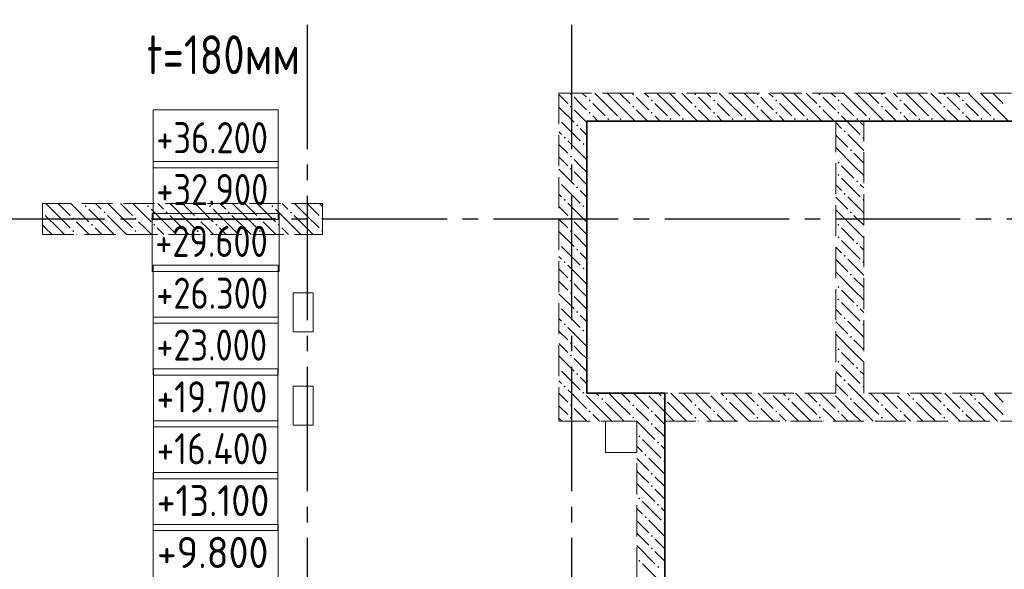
# Model space of a CAD drawing. Header units: millimetres. Extents: x 0 to 32559, y 0 to 42000.
# Tile 9 of 14: x 12776 to 19108, y 26298 to 29832. Entities that reach past the tile are written whole.
import ezdxf

# ---------------------------------------------------------------- set-up
doc = ezdxf.new("R2010")
doc.units = ezdxf.units.MM
doc.linetypes.add('______2', pattern=[270, 200, -70])
doc.linetypes.add('______5', pattern=[1100, 800, -100, 100, -100])
for name, color, linetype, lineweight in [('Высотные отметки', 7, 'Continuous', 25), ('ЖБ Пилон', 180, 'Continuous', 25), ('Оси', 40, '______5', 18), ('Примечания', 7, 'Continuous', 25), ('Размерная выноска', 7, 'Continuous', 13)]:
    doc.layers.add(name, color=color, linetype=linetype, lineweight=lineweight)
doc.layers.add('ЖБ Перекрытие верхний уровень', color=7, linetype='Continuous', lineweight=25, true_color=0xe0e0ff)
doc.layers.add('ЖБ Стена верхний уровень', color=7, linetype='Continuous', lineweight=25, true_color=0x006e00)
doc.styles.add('GOST 2.304-81', font='txt')

msp = doc.modelspace()

# ---------------------------------------------------------------- hatches: boundary and pattern name
at = {"layer": 'ЖБ Пилон', "linetype": 'Continuous', "lineweight": 18, "transparency": 33554687}
for points in [[(13194.5, 28633.1), (13201, 28639.6), (13207.5, 28633.1), (13201, 28626.6)], [(13594.5, 28633.1), (13601, 28639.6), (13607.5, 28633.1), (13601, 28626.6)], [(13994.5, 28633.1), (14001, 28639.6), (14007.5, 28633.1), (14001, 28626.6)], [(14394.5, 28633.1), (14401, 28639.6), (14407.5, 28633.1), (14401, 28626.6)], [(12924, 28596.6), (12927.5, 28593.1), (12924, 28589.7)], [(13114.5, 28553.1), (13121, 28559.6), (13127.5, 28553.1), (13121, 28546.6)], [(13314.5, 28593.1), (13321, 28599.6), (13327.5, 28593.1), (13321, 28586.6)], [(13514.5, 28553.1), (13521, 28559.6), (13527.5, 28553.1), (13521, 28546.6)], [(13714.5, 28593.1), (13721, 28599.6), (13727.5, 28593.1), (13721, 28586.6)], [(13914.5, 28553.1), (13921, 28559.6), (13927.5, 28553.1), (13921, 28546.6)], [(14114.5, 28593.1), (14121, 28599.6), (14127.5, 28593.1), (14121, 28586.6)], [(14314.5, 28553.1), (14321, 28559.6), (14327.5, 28553.1), (14321, 28546.6)], [(14514.5, 28593.1), (14521, 28599.6), (14527.5, 28593.1), (14521, 28586.6)], [(14714.5, 28553.1), (14721, 28559.6), (14724, 28556.6), (14724, 28549.7), (14721, 28546.6)], [(13234.5, 28513.1), (13241, 28519.6), (13247.4, 28513.1), (13241, 28506.6)], [(13634.5, 28513.1), (13641, 28519.6), (13647.4, 28513.1), (13641, 28506.6)], [(14034.5, 28513.1), (14041, 28519.6), (14047.4, 28513.1), (14041, 28506.6)], [(14434.5, 28513.1), (14441, 28519.6), (14447.4, 28513.1), (14441, 28506.6)], [(13114.5, 28473.1), (13121, 28479.6), (13127.5, 28473.1), (13121, 28466.6)], [(13514.5, 28473.1), (13521, 28479.6), (13527.5, 28473.1), (13521, 28466.6)], [(13914.5, 28473.1), (13921, 28479.6), (13927.5, 28473.1), (13921, 28466.6)], [(14314.5, 28473.1), (14321, 28479.6), (14327.5, 28473.1), (14321, 28466.6)], [(14714.5, 28473.1), (14721, 28479.6), (14724, 28476.6), (14724, 28469.7), (14721, 28466.6)]]:
    msp.add_hatch(color=7, dxfattribs=at).paths.add_polyline_path(points, flags=16)
at = {"layer": 'ЖБ Стена верхний уровень', "linetype": 'Continuous', "lineweight": 18, "transparency": 33554687}
for points in [[(16314.5, 29353.1), (16321, 29359.6), (16327.5, 29353.1), (16321, 29346.6)], [(16434.5, 29313.1), (16440.9, 29319.6), (16447.4, 29313.1), (16440.9, 29306.6)], [(16714.5, 29353.1), (16721, 29359.6), (16727.5, 29353.1), (16721, 29346.6)], [(16834.5, 29313.1), (16840.9, 29319.6), (16847.4, 29313.1), (16840.9, 29306.6)], [(17114.5, 29353.1), (17121, 29359.6), (17127.5, 29353.1), (17121, 29346.6)], [(17234.5, 29313.1), (17240.9, 29319.6), (17247.4, 29313.1), (17240.9, 29306.6)], [(17514.5, 29353.1), (17521, 29359.6), (17527.5, 29353.1), (17521, 29346.6)], [(17634.5, 29313.1), (17640.9, 29319.6), (17647.4, 29313.1), (17640.9, 29306.6)], [(17914.5, 29353.1), (17921, 29359.6), (17927.5, 29353.1), (17921, 29346.6)], [(18034.5, 29313.1), (18040.9, 29319.6), (18047.4, 29313.1), (18040.9, 29306.6)], [(18314.5, 29353.1), (18321, 29359.6), (18327.5, 29353.1), (18321, 29346.6)], [(18434.5, 29313.1), (18440.9, 29319.6), (18447.4, 29313.1), (18440.9, 29306.6)], [(18714.5, 29353.1), (18721, 29359.6), (18727.4, 29353.1), (18721, 29346.6)], [(18834.5, 29313.1), (18840.9, 29319.6), (18847.4, 29313.1), (18840.9, 29306.6)], [(16314.5, 29273.1), (16321, 29279.6), (16327.5, 29273.1), (16321, 29266.6)], [(16714.5, 29273.1), (16721, 29279.6), (16727.5, 29273.1), (16721, 29266.6)], [(17114.5, 29273.1), (17121, 29279.6), (17127.5, 29273.1), (17121, 29266.6)], [(17514.5, 29273.1), (17521, 29279.6), (17527.5, 29273.1), (17521, 29266.6)], [(17914.5, 29273.1), (17921, 29279.6), (17927.5, 29273.1), (17921, 29266.6)], [(18314.5, 29273.1), (18321, 29279.6), (18327.5, 29273.1), (18321, 29266.6)], [(18714.5, 29273.1), (18721, 29279.6), (18727.4, 29273.1), (18721, 29266.6)], [(16244, 29196.6), (16247.4, 29193.1), (16244, 29189.7)], [(16434.5, 29233.1), (16440.9, 29239.6), (16447.4, 29233.1), (16440.9, 29226.6)], [(16554.4, 29193.1), (16560.9, 29199.6), (16567.4, 29193.1), (16560.9, 29186.6)], [(16634.5, 29193.1), (16640.9, 29199.6), (16647.4, 29193.1), (16640.9, 29186.6)], [(16834.5, 29233.1), (16840.9, 29239.6), (16847.4, 29233.1), (16840.9, 29226.6)], [(16954.4, 29193.1), (16960.9, 29199.6), (16967.4, 29193.1), (16960.9, 29186.6)], [(17034.5, 29193.1), (17040.9, 29199.6), (17047.4, 29193.1), (17040.9, 29186.6)], [(17234.5, 29233.1), (17240.9, 29239.6), (17247.4, 29233.1), (17240.9, 29226.6)], [(17354.4, 29193.1), (17360.9, 29199.6), (17367.4, 29193.1), (17360.9, 29186.6)], [(17434.5, 29193.1), (17440.9, 29199.6), (17447.4, 29193.1), (17440.9, 29186.6)], [(17634.5, 29233.1), (17640.9, 29239.6), (17647.4, 29233.1), (17640.9, 29226.6)], [(17754.4, 29193.1), (17760.9, 29199.6), (17767.4, 29193.1), (17760.9, 29186.6)], [(17834.5, 29193.1), (17840.9, 29199.6), (17847.4, 29193.1), (17840.9, 29186.6)], [(18034.5, 29233.1), (18040.9, 29239.6), (18047.4, 29233.1), (18040.9, 29226.6)], [(18154.4, 29193.1), (18160.9, 29199.6), (18167.4, 29193.1), (18160.9, 29186.6)], [(18234.5, 29193.1), (18240.9, 29199.6), (18247.4, 29193.1), (18240.9, 29186.6)], [(18434.5, 29233.1), (18440.9, 29239.6), (18447.4, 29233.1), (18440.9, 29226.6)], [(18554.4, 29193.1), (18560.9, 29199.6), (18567.4, 29193.1), (18560.9, 29186.6)], [(18634.5, 29193.1), (18640.9, 29199.6), (18647.4, 29193.1), (18640.9, 29186.6)], [(18834.5, 29233.1), (18840.9, 29239.6), (18847.4, 29233.1), (18840.9, 29226.6)], [(18954.4, 29193.1), (18960.9, 29199.6), (18967.4, 29193.1), (18960.9, 29186.6)], [(19034.5, 29193.1), (19040.9, 29199.6), (19047.4, 29193.1), (19040.9, 29186.6)], [(16354.4, 29153.1), (16360.9, 29159.6), (16367.4, 29153.1), (16360.9, 29146.6)], [(16274.5, 29073.1), (16281, 29079.6), (16287.5, 29073.1), (16281, 29066.6)], [(18074.5, 29113.1), (18081, 29119.6), (18087.5, 29113.1), (18081, 29106.6)], [(18194.5, 29073.1), (18201, 29079.6), (18204, 29076.6), (18204, 29069.7), (18201, 29066.6)], [(16394.5, 29033.1), (16401, 29039.6), (16407.5, 29033.1), (16401, 29026.6)], [(18114.5, 28993.1), (18121, 28999.6), (18127.5, 28993.1), (18121, 28986.6)], [(16314.5, 28953.1), (16321, 28959.6), (16327.5, 28953.1), (16321, 28946.6)], [(16314.5, 28873.1), (16321, 28879.6), (16327.5, 28873.1), (16321, 28866.6)], [(18034.5, 28913.1), (18040.9, 28919.6), (18047.4, 28913.1), (18040.9, 28906.6)], [(18034.5, 28833.1), (18040.9, 28839.6), (18047.4, 28833.1), (18040.9, 28826.6)], [(16244, 28796.6), (16247.4, 28793.1), (16244, 28789.7)], [(16354.4, 28753.1), (16360.9, 28759.6), (16367.4, 28753.1), (16360.9, 28746.6)], [(18154.4, 28793.1), (18160.9, 28799.6), (18167.4, 28793.1), (18160.9, 28786.6)], [(18074.5, 28713.1), (18081, 28719.6), (18087.5, 28713.1), (18081, 28706.6)], [(16274.5, 28673.1), (16281, 28679.6), (16287.5, 28673.1), (16281, 28666.6)], [(16394.5, 28633.1), (16401, 28639.6), (16407.5, 28633.1), (16401, 28626.6)], [(18194.5, 28673.1), (18201, 28679.6), (18204, 28676.6), (18204, 28669.7), (18201, 28666.6)], [(16314.5, 28553.1), (16321, 28559.6), (16327.5, 28553.1), (16321, 28546.6)], [(18114.5, 28593.1), (18121, 28599.6), (18127.5, 28593.1), (18121, 28586.6)], [(18034.5, 28513.1), (18040.9, 28519.6), (18047.4, 28513.1), (18040.9, 28506.6)], [(16314.5, 28473.1), (16321, 28479.6), (16327.5, 28473.1), (16321, 28466.6)], [(18034.5, 28433.1), (18040.9, 28439.6), (18047.4, 28433.1), (18040.9, 28426.6)], [(16244, 28396.6), (16247.4, 28393.1), (16244, 28389.7)], [(18154.4, 28393.1), (18160.9, 28399.6), (18167.4, 28393.1), (18160.9, 28386.6)], [(16354.4, 28353.1), (16360.9, 28359.6), (16367.4, 28353.1), (16360.9, 28346.6)], [(18074.5, 28313.1), (18081, 28319.6), (18087.5, 28313.1), (18081, 28306.6)], [(16274.5, 28273.1), (16281, 28279.6), (16287.5, 28273.1), (16281, 28266.6)], [(16394.5, 28233.1), (16401, 28239.6), (16407.5, 28233.1), (16401, 28226.6)], [(18194.5, 28273.1), (18201, 28279.6), (18204, 28276.6), (18204, 28269.7), (18201, 28266.6)], [(18114.5, 28193.1), (18121, 28199.6), (18127.5, 28193.1), (18121, 28186.6)], [(16314.5, 28153.1), (16321, 28159.6), (16327.5, 28153.1), (16321, 28146.6)], [(18034.5, 28113.1), (18040.9, 28119.6), (18047.4, 28113.1), (18040.9, 28106.6)], [(16314.5, 28073.1), (16321, 28079.6), (16327.5, 28073.1), (16321, 28066.6)], [(16244, 27996.6), (16247.4, 27993.1), (16244, 27989.7)], [(18034.5, 28033.1), (18040.9, 28039.6), (18047.4, 28033.1), (18040.9, 28026.6)], [(18154.4, 27993.1), (18160.9, 27999.6), (18167.4, 27993.1), (18160.9, 27986.6)], [(16354.4, 27953.1), (16360.9, 27959.6), (16367.4, 27953.1), (16360.9, 27946.6)], [(16274.5, 27873.1), (16281, 27879.6), (16287.5, 27873.1), (16281, 27866.6)], [(18074.5, 27913.1), (18081, 27919.6), (18087.5, 27913.1), (18081, 27906.6)], [(18194.5, 27873.1), (18201, 27879.6), (18204, 27876.6), (18204, 27869.7), (18201, 27866.6)], [(16394.5, 27833.1), (16401, 27839.6), (16407.5, 27833.1), (16401, 27826.6)], [(18114.5, 27793.1), (18121, 27799.6), (18127.5, 27793.1), (18121, 27786.6)], [(16314.5, 27753.1), (16321, 27759.6), (16327.5, 27753.1), (16321, 27746.6)], [(16314.5, 27673.1), (16321, 27679.6), (16327.5, 27673.1), (16321, 27666.6)], [(18034.5, 27713.1), (18040.9, 27719.6), (18047.4, 27713.1), (18040.9, 27706.6)], [(18034.5, 27633.1), (18040.9, 27639.6), (18047.4, 27633.1), (18040.9, 27626.6)], [(16244, 27596.6), (16247.4, 27593.1), (16244, 27589.7)], [(16354.4, 27553.1), (16360.9, 27559.6), (16367.4, 27553.1), (16360.9, 27546.6)], [(18154.4, 27593.1), (18160.9, 27599.6), (18167.4, 27593.1), (18160.9, 27586.6)], [(16274.5, 27473.1), (16281, 27479.6), (16287.5, 27473.1), (16281, 27466.6)], [(18074.5, 27513.1), (18081, 27519.6), (18087.5, 27513.1), (18081, 27506.6)], [(18194.5, 27473.1), (18201, 27479.6), (18204, 27476.6), (18204, 27469.7), (18201, 27466.6)], [(16394.5, 27433.1), (16401, 27439.6), (16407.5, 27433.1), (16404.3, 27430), (16397.6, 27430)], [(16404.3, 27430), (16401, 27426.6), (16397.6, 27430)], [(16804.3, 27430), (16801, 27426.6), (16797.6, 27430)], [(17204.3, 27430), (17201, 27426.6), (17197.6, 27430)], [(17604.3, 27430), (17601, 27426.6), (17597.6, 27430)], [(18004.3, 27430), (18001, 27426.6), (17997.6, 27430)], [(18404.3, 27430), (18401, 27426.6), (18397.6, 27430)], [(18804.3, 27430), (18801, 27426.6), (18797.6, 27430)], [(16314.5, 27353.1), (16321, 27359.6), (16327.5, 27353.1), (16321, 27346.6)], [(16514.5, 27393.1), (16521, 27399.6), (16527.5, 27393.1), (16521, 27386.6)], [(16714.5, 27353.1), (16721, 27359.6), (16727.5, 27353.1), (16721, 27346.6)], [(16914.5, 27393.1), (16921, 27399.6), (16927.5, 27393.1), (16921, 27386.6)], [(17114.5, 27353.1), (17121, 27359.6), (17127.5, 27353.1), (17121, 27346.6)], [(17314.5, 27393.1), (17321, 27399.6), (17327.5, 27393.1), (17321, 27386.6)], [(17514.5, 27353.1), (17521, 27359.6), (17527.5, 27353.1), (17521, 27346.6)], [(17714.5, 27393.1), (17721, 27399.6), (17727.5, 27393.1), (17721, 27386.6)], [(17914.5, 27353.1), (17921, 27359.6), (17927.5, 27353.1), (17921, 27346.6)], [(18114.5, 27393.1), (18121, 27399.6), (18127.5, 27393.1), (18121, 27386.6)], [(18314.5, 27353.1), (18321, 27359.6), (18327.5, 27353.1), (18321, 27346.6)], [(18514.5, 27393.1), (18521, 27399.6), (18527.5, 27393.1), (18521, 27386.6)], [(18714.5, 27353.1), (18721, 27359.6), (18727.4, 27353.1), (18721, 27346.6)], [(18914.5, 27393.1), (18921, 27399.6), (18927.4, 27393.1), (18921, 27386.6)], [(16434.5, 27313.1), (16440.9, 27319.6), (16447.4, 27313.1), (16440.9, 27306.6)], [(16834.5, 27313.1), (16840.9, 27319.6), (16847.4, 27313.1), (16840.9, 27306.6)], [(17234.5, 27313.1), (17240.9, 27319.6), (17247.4, 27313.1), (17240.9, 27306.6)], [(17634.5, 27313.1), (17640.9, 27319.6), (17647.4, 27313.1), (17640.9, 27306.6)], [(18034.5, 27313.1), (18040.9, 27319.6), (18047.4, 27313.1), (18040.9, 27306.6)], [(18434.5, 27313.1), (18440.9, 27319.6), (18447.4, 27313.1), (18440.9, 27306.6)], [(18834.5, 27313.1), (18840.9, 27319.6), (18847.4, 27313.1), (18840.9, 27306.6)], [(16314.5, 27273.1), (16321, 27279.6), (16327.5, 27273.1), (16321, 27266.6)], [(16714.5, 27273.1), (16721, 27279.6), (16727.5, 27273.1), (16721, 27266.6)], [(16834.5, 27233.1), (16840.9, 27239.6), (16847.4, 27233.1), (16840.9, 27226.6)], [(17114.5, 27273.1), (17121, 27279.6), (17127.5, 27273.1), (17121, 27266.6)], [(17514.5, 27273.1), (17521, 27279.6), (17527.5, 27273.1), (17521, 27266.6)], [(17914.5, 27273.1), (17921, 27279.6), (17927.5, 27273.1), (17921, 27266.6)], [(18314.5, 27273.1), (18321, 27279.6), (18327.5, 27273.1), (18321, 27266.6)], [(18714.5, 27273.1), (18721, 27279.6), (18727.4, 27273.1), (18721, 27266.6)], [(16754.4, 27153.1), (16760.9, 27159.6), (16767.4, 27153.1), (16760.9, 27146.6)], [(16874.5, 27113.1), (16881, 27119.6), (16887.5, 27113.1), (16881, 27106.6)], [(16794.5, 27033.1), (16801, 27039.6), (16807.5, 27033.1), (16801, 27026.6)], [(16914.5, 26993.1), (16921, 26999.6), (16924, 26996.6), (16924, 26989.7), (16921, 26986.6)], [(16834.5, 26913.1), (16840.9, 26919.6), (16847.4, 26913.1), (16840.9, 26906.6)], [(16834.5, 26833.1), (16840.9, 26839.6), (16847.4, 26833.1), (16840.9, 26826.6)], [(16754.4, 26753.1), (16760.9, 26759.6), (16767.4, 26753.1), (16760.9, 26746.6)], [(16874.5, 26713.1), (16881, 26719.6), (16887.5, 26713.1), (16881, 26706.6)], [(16794.5, 26633.1), (16801, 26639.6), (16807.5, 26633.1), (16801, 26626.6)], [(16914.5, 26593.1), (16921, 26599.6), (16924, 26596.6), (16924, 26589.7), (16921, 26586.6)], [(16834.5, 26513.1), (16840.9, 26519.6), (16847.4, 26513.1), (16840.9, 26506.6)], [(16834.5, 26433.1), (16840.9, 26439.6), (16847.4, 26433.1), (16840.9, 26426.6)], [(16754.4, 26353.1), (16760.9, 26359.6), (16767.4, 26353.1), (16760.9, 26346.6)], [(16874.5, 26313.1), (16881, 26319.6), (16887.5, 26313.1), (16881, 26306.6)]]:
    msp.add_hatch(color=7, dxfattribs=at).paths.add_polyline_path(points, flags=16)

# ---------------------------------------------------------------- linework, layer by layer
at = {"layer": 'Высотные отметки', "color": 7, "linetype": 'Continuous', "lineweight": 18, "transparency": 33554687}
for points in [[(13634.8, 28879.9), (14438.1, 28879.9), (14438.1, 29253.3), (13634.8, 29253.3), (13634.8, 28879.9)], [(13634.8, 28546.6), (14438.1, 28546.6), (14438.1, 28919.9), (13634.8, 28919.9), (13634.8, 28546.6)], [(13628.1, 28213.3), (14444.8, 28213.3), (14444.8, 28586.6), (13628.1, 28586.6), (13628.1, 28213.3)], [(13634.8, 27879.9), (14438.1, 27879.9), (14438.1, 28253.3), (13634.8, 28253.3), (13634.8, 27879.9)], [(13634.8, 27546.6), (14438.1, 27546.6), (14438.1, 27919.9), (13634.8, 27919.9), (13634.8, 27546.6)], [(13636.1, 27213.3), (14436.8, 27213.3), (14436.8, 27586.6), (13636.1, 27586.6), (13636.1, 27213.3)], [(13636.1, 26879.9), (14436.8, 26879.9), (14436.8, 27253.3), (13636.1, 27253.3), (13636.1, 26879.9)], [(13634.6, 26546.6), (14437.1, 26546.6), (14437.1, 26919.9), (13634.6, 26919.9), (13634.6, 26546.6)], [(13635.3, 26213.3), (14437.6, 26213.3), (14437.6, 26586.6), (13635.3, 26586.6), (13635.3, 26213.3)]]:
    msp.add_lwpolyline(points, dxfattribs=at)
at = {"layer": 'ЖБ Перекрытие верхний уровень', "color": 7, "linetype": 'Continuous', "lineweight": 18, "transparency": 33554687}
for p, q in [((20864, 29180), (16424, 29180)), ((16424, 29180), (16424, 27430)), ((14664, 28075), (14534, 28075)), ((14534, 28075), (14534, 27825)), ((14664, 27825), (14664, 28075)), ((14534, 27825), (14664, 27825)), ((14664, 27475), (14534, 27475)), ((14534, 27475), (14534, 27225)), ((14664, 27225), (14664, 27475)), ((16424, 27430), (16924, 27430)), ((16924, 27430), (16924, 26055)), ((14534, 27225), (14664, 27225)), ((16744, 27250), (16544, 27250)), ((16544, 27250), (16544, 27050)), ((16744, 27050), (16744, 27250)), ((16544, 27050), (16744, 27050))]:
    msp.add_line(p, q, dxfattribs=at)
at = {"layer": 'ЖБ Пилон', "color": 253, "linetype": '______2', "lineweight": 13, "true_color": 0xa0a0a0, "transparency": 33554687}
for p, q in [((14724, 28650), (12924, 28650)), ((12924, 28650), (12924, 28450)), ((14724, 28450), (14724, 28650)), ((12924, 28450), (14724, 28450))]:
    msp.add_line(p, q, dxfattribs=at)
at = {"layer": 'ЖБ Пилон', "color": 9, "linetype": 'Continuous', "lineweight": 18, "true_color": 0xc7c7c7, "transparency": 33554687}
for p, q in [((13021, 28573.1), (12944.1, 28650)), ((13024.1, 28650), (13101, 28573.1)), ((13104.1, 28650), (13221, 28533.1)), ((13264.1, 28650), (13301, 28613.1)), ((13421, 28573.1), (13344.1, 28650)), ((13424.1, 28650), (13501, 28573.1)), ((13504.1, 28650), (13621, 28533.1)), ((13664.1, 28650), (13701, 28613.1)), ((13821, 28573.1), (13744.1, 28650)), ((13824.1, 28650), (13901, 28573.1)), ((13904.1, 28650), (14021, 28533.1)), ((14064.1, 28650), (14101, 28613.1)), ((14221, 28573.1), (14144.1, 28650)), ((14224.1, 28650), (14301, 28573.1)), ((14304.1, 28650), (14421, 28533.1)), ((14464.1, 28650), (14501, 28613.1)), ((14621, 28573.1), (14544.1, 28650)), ((14624.1, 28650), (14701, 28573.1)), ((14704.1, 28650), (14724, 28630.1)), ((12941, 28573.1), (13021, 28493.1)), ((13021, 28573.1), (13101, 28493.1)), ((13341, 28493.1), (13221, 28613.1)), ((13341, 28573.1), (13421, 28493.1)), ((13421, 28573.1), (13501, 28493.1)), ((13741, 28493.1), (13621, 28613.1)), ((13741, 28573.1), (13821, 28493.1)), ((13821, 28573.1), (13901, 28493.1)), ((14141, 28493.1), (14021, 28613.1)), ((14141, 28573.1), (14221, 28493.1)), ((14221, 28573.1), (14301, 28493.1)), ((14541, 28493.1), (14421, 28613.1)), ((14541, 28573.1), (14621, 28493.1)), ((14621, 28573.1), (14701, 28493.1)), ((12941, 28493.1), (12924, 28510.1)), ((12941, 28493.1), (12984.1, 28450)), ((13021, 28493.1), (13064.1, 28450)), ((13181, 28493.1), (13141, 28533.1)), ((13221, 28453.1), (13181, 28493.1)), ((13260.9, 28493.1), (13304.1, 28450)), ((13341, 28493.1), (13384.1, 28450)), ((13421, 28493.1), (13464.1, 28450)), ((13581, 28493.1), (13541, 28533.1)), ((13621, 28453.1), (13581, 28493.1)), ((13660.9, 28493.1), (13704.1, 28450)), ((13741, 28493.1), (13784.1, 28450)), ((13821, 28493.1), (13864.1, 28450)), ((13981, 28493.1), (13941, 28533.1)), ((14021, 28453.1), (13981, 28493.1)), ((14060.9, 28493.1), (14104.1, 28450)), ((14141, 28493.1), (14184.1, 28450)), ((14221, 28493.1), (14264.1, 28450)), ((14381, 28493.1), (14341, 28533.1)), ((14421, 28453.1), (14381, 28493.1)), ((14460.9, 28493.1), (14504.1, 28450)), ((14541, 28493.1), (14584.1, 28450)), ((14621, 28493.1), (14664.1, 28450)), ((13141, 28453.1), (13144.1, 28450)), ((13541, 28453.1), (13544.1, 28450)), ((13941, 28453.1), (13944.1, 28450)), ((14341, 28453.1), (14344.1, 28450))]:
    msp.add_line(p, q, dxfattribs=at)
at = {"layer": 'ЖБ Стена верхний уровень', "color": 251, "linetype": '______2', "lineweight": 13, "true_color": 0x656565, "transparency": 33554687}
for p, q in [((16424, 29360), (16244, 29360)), ((16244, 29360), (16244, 27430)), ((21044, 29360), (16424, 29360)), ((16424, 29180), (18024, 29180)), ((16424, 27430), (16424, 29180)), ((18024, 29180), (18024, 27430)), ((18204, 29180), (20864, 29180)), ((18204, 27430), (18204, 29180)), ((16244, 27430), (16244, 27250)), ((18024, 27430), (16424, 27430)), ((20864, 27430), (18204, 27430)), ((16244, 27250), (16744, 27250)), ((16744, 27250), (16744, 24720)), ((16924, 27250), (22024, 27250)), ((16924, 24720), (16924, 27250))]:
    msp.add_line(p, q, dxfattribs=at)
at = {"layer": 'ЖБ Стена верхний уровень', "color": 9, "linetype": 'Continuous', "lineweight": 18, "true_color": 0xc7c7c7, "transparency": 33554687}
for p, q in [((16244, 29350.1), (16301, 29293.1)), ((16381, 29293.1), (16340.9, 29333.1)), ((16394.1, 29360), (16421, 29333.1)), ((16540.9, 29293.1), (16474.1, 29360)), ((16554.1, 29360), (16621, 29293.1)), ((16634.1, 29360), (16701, 29293.1)), ((16781, 29293.1), (16740.9, 29333.1)), ((16794.1, 29360), (16821, 29333.1)), ((16940.9, 29293.1), (16874.1, 29360)), ((16954.1, 29360), (17021, 29293.1)), ((17034.1, 29360), (17101, 29293.1)), ((17181, 29293.1), (17140.9, 29333.1)), ((17194.1, 29360), (17221, 29333.1)), ((17340.9, 29293.1), (17274.1, 29360)), ((17354.1, 29360), (17421, 29293.1)), ((17434.1, 29360), (17501, 29293.1)), ((17581, 29293.1), (17540.9, 29333.1)), ((17594.1, 29360), (17621, 29333.1)), ((17740.9, 29293.1), (17674.1, 29360)), ((17754.1, 29360), (17821, 29293.1)), ((17834.1, 29360), (17901, 29293.1)), ((17981, 29293.1), (17940.9, 29333.1)), ((17994.1, 29360), (18021, 29333.1)), ((18140.9, 29293.1), (18074.1, 29360)), ((18154.1, 29360), (18221, 29293.1)), ((18234.1, 29360), (18301, 29293.1)), ((18381, 29293.1), (18340.9, 29333.1)), ((18394.1, 29360), (18421, 29333.1)), ((18540.9, 29293.1), (18474.1, 29360)), ((18554.1, 29360), (18621, 29293.1)), ((18634.1, 29360), (18701, 29293.1)), ((18781, 29293.1), (18740.9, 29333.1)), ((18794.1, 29360), (18821, 29333.1)), ((18940.9, 29293.1), (18874.1, 29360)), ((18954.1, 29360), (19021, 29293.1)), ((19034.1, 29360), (19101, 29293.1)), ((16244, 29270.1), (16340.9, 29173.1)), ((16340.9, 29253.1), (16424, 29170.1)), ((16421, 29253.1), (16381, 29293.1)), ((16460.9, 29293.1), (16540.9, 29213.1)), ((16540.9, 29293.1), (16621, 29213.1)), ((16621, 29293.1), (16734.1, 29180)), ((16740.9, 29253.1), (16814.1, 29180)), ((16821, 29253.1), (16781, 29293.1)), ((16860.9, 29293.1), (16940.9, 29213.1)), ((16940.9, 29293.1), (17021, 29213.1)), ((17021, 29293.1), (17134.1, 29180)), ((17140.9, 29253.1), (17214.1, 29180)), ((17221, 29253.1), (17181, 29293.1)), ((17260.9, 29293.1), (17340.9, 29213.1)), ((17340.9, 29293.1), (17421, 29213.1)), ((17421, 29293.1), (17534.1, 29180)), ((17540.9, 29253.1), (17614.1, 29180)), ((17621, 29253.1), (17581, 29293.1)), ((17660.9, 29293.1), (17740.9, 29213.1)), ((17740.9, 29293.1), (17821, 29213.1)), ((17821, 29293.1), (17934.1, 29180)), ((17940.9, 29253.1), (18014.1, 29180)), ((18021, 29253.1), (17981, 29293.1)), ((18060.9, 29293.1), (18140.9, 29213.1)), ((18140.9, 29293.1), (18221, 29213.1)), ((18221, 29293.1), (18334.1, 29180)), ((18340.9, 29253.1), (18414.1, 29180)), ((18421, 29253.1), (18381, 29293.1)), ((18460.9, 29293.1), (18540.9, 29213.1)), ((18540.9, 29293.1), (18621, 29213.1)), ((18621, 29293.1), (18734.1, 29180)), ((18740.9, 29253.1), (18814.1, 29180)), ((18821, 29253.1), (18781, 29293.1)), ((18860.9, 29293.1), (18940.9, 29213.1)), ((18940.9, 29293.1), (19021, 29213.1)), ((19021, 29293.1), (19134.1, 29180)), ((16460.9, 29213.1), (16494.1, 29180)), ((16860.9, 29213.1), (16894.1, 29180)), ((17260.9, 29213.1), (17294.1, 29180)), ((17660.9, 29213.1), (17694.1, 29180)), ((18060.9, 29213.1), (18094.1, 29180)), ((18460.9, 29213.1), (18494.1, 29180)), ((18860.9, 29213.1), (18894.1, 29180)), ((16260.9, 29173.1), (16381, 29053.1)), ((16381, 29133.1), (16424, 29090.1)), ((18024, 29170.1), (18060.9, 29133.1)), ((18094.1, 29180), (18181, 29093.1)), ((18204, 29150.1), (18181, 29173.1)), ((16260.9, 29093.1), (16244, 29110.1)), ((18024, 29090.1), (18101, 29013.1)), ((18204, 28990.1), (18101, 29093.1)), ((16244, 29030.1), (16301, 28973.1)), ((16301, 29053.1), (16421, 28933.1)), ((16424, 29010.1), (16421, 29013.1)), ((18140.9, 28893.1), (18024, 29010.1)), ((16244, 28950.1), (16301, 28893.1)), ((18140.9, 28973.1), (18204, 28910.1)), ((16381, 28893.1), (16340.9, 28933.1)), ((16421, 28853.1), (16381, 28893.1)), ((18060.9, 28893.1), (18140.9, 28813.1)), ((18140.9, 28893.1), (18204, 28830.1)), ((16244, 28870.1), (16340.9, 28773.1)), ((16340.9, 28853.1), (16424, 28770.1)), ((18060.9, 28813.1), (18181, 28693.1)), ((16260.9, 28773.1), (16381, 28653.1)), ((18024, 28770.1), (18060.9, 28733.1)), ((18204, 28750.1), (18181, 28773.1)), ((16260.9, 28693.1), (16244, 28710.1)), ((16381, 28733.1), (16424, 28690.1)), ((18024, 28690.1), (18101, 28613.1)), ((18204, 28590.1), (18101, 28693.1)), ((16244, 28630.1), (16301, 28573.1)), ((16301, 28653.1), (16421, 28533.1)), ((16424, 28610.1), (16421, 28613.1)), ((18140.9, 28493.1), (18024, 28610.1)), ((18140.9, 28573.1), (18204, 28510.1)), ((16244, 28550.1), (16301, 28493.1)), ((16381, 28493.1), (16340.9, 28533.1)), ((16421, 28453.1), (16381, 28493.1)), ((18060.9, 28493.1), (18140.9, 28413.1)), ((18140.9, 28493.1), (18204, 28430.1)), ((16244, 28470.1), (16340.9, 28373.1)), ((16340.9, 28453.1), (16424, 28370.1)), ((16260.9, 28373.1), (16381, 28253.1)), ((18024, 28370.1), (18060.9, 28333.1)), ((18060.9, 28413.1), (18181, 28293.1)), ((18204, 28350.1), (18181, 28373.1)), ((16260.9, 28293.1), (16244, 28310.1)), ((16381, 28333.1), (16424, 28290.1)), ((16301, 28253.1), (16421, 28133.1)), ((18024, 28290.1), (18101, 28213.1)), ((18204, 28190.1), (18101, 28293.1)), ((16244, 28230.1), (16301, 28173.1)), ((16424, 28210.1), (16421, 28213.1)), ((18140.9, 28093.1), (18024, 28210.1)), ((16244, 28150.1), (16301, 28093.1)), ((16381, 28093.1), (16340.9, 28133.1)), ((18140.9, 28173.1), (18204, 28110.1)), ((16244, 28070.1), (16340.9, 27973.1)), ((16340.9, 28053.1), (16424, 27970.1)), ((16421, 28053.1), (16381, 28093.1)), ((18060.9, 28093.1), (18140.9, 28013.1)), ((18140.9, 28093.1), (18204, 28030.1)), ((18060.9, 28013.1), (18181, 27893.1)), ((16260.9, 27973.1), (16381, 27853.1)), ((16381, 27933.1), (16424, 27890.1)), ((18024, 27970.1), (18060.9, 27933.1)), ((18204, 27950.1), (18181, 27973.1)), ((16260.9, 27893.1), (16244, 27910.1)), ((18024, 27890.1), (18101, 27813.1)), ((18204, 27790.1), (18101, 27893.1)), ((16244, 27830.1), (16301, 27773.1)), ((16301, 27853.1), (16421, 27733.1)), ((16424, 27810.1), (16421, 27813.1)), ((18140.9, 27693.1), (18024, 27810.1)), ((16244, 27750.1), (16301, 27693.1)), ((16381, 27693.1), (16340.9, 27733.1)), ((18140.9, 27773.1), (18204, 27710.1)), ((16244, 27670.1), (16340.9, 27573.1)), ((16421, 27653.1), (16381, 27693.1)), ((18060.9, 27693.1), (18140.9, 27613.1)), ((18140.9, 27693.1), (18204, 27630.1)), ((16340.9, 27653.1), (16424, 27570.1)), ((18060.9, 27613.1), (18181, 27493.1)), ((16260.9, 27573.1), (16381, 27453.1)), ((18024, 27570.1), (18060.9, 27533.1)), ((18204, 27550.1), (18181, 27573.1)), ((16260.9, 27493.1), (16244, 27510.1)), ((16381, 27533.1), (16424, 27490.1)), ((18024, 27490.1), (18084.1, 27430)), ((18164.1, 27430), (18101, 27493.1)), ((16244, 27430.1), (16244.1, 27430)), ((16244.1, 27430), (16301, 27373.1)), ((16301, 27453.1), (16324.1, 27430)), ((16324.1, 27430), (16421, 27333.1)), ((16484.1, 27430), (16501, 27413.1)), ((16621, 27373.1), (16564.1, 27430)), ((16644.1, 27430), (16701, 27373.1)), ((16724.1, 27430), (16821, 27333.1)), ((16884.1, 27430), (16901, 27413.1)), ((17021, 27373.1), (16964.1, 27430)), ((17044.1, 27430), (17101, 27373.1)), ((17124.1, 27430), (17221, 27333.1)), ((17284.1, 27430), (17301, 27413.1)), ((17421, 27373.1), (17364.1, 27430)), ((17444.1, 27430), (17501, 27373.1)), ((17524.1, 27430), (17621, 27333.1)), ((17684.1, 27430), (17701, 27413.1)), ((17821, 27373.1), (17764.1, 27430)), ((17844.1, 27430), (17901, 27373.1)), ((17924.1, 27430), (18021, 27333.1)), ((18084.1, 27430), (18101, 27413.1)), ((18221, 27373.1), (18164.1, 27430)), ((18244.1, 27430), (18301, 27373.1)), ((18324.1, 27430), (18421, 27333.1)), ((18484.1, 27430), (18501, 27413.1)), ((18621, 27373.1), (18564.1, 27430)), ((18644.1, 27430), (18701, 27373.1)), ((18724.1, 27430), (18821, 27333.1)), ((18884.1, 27430), (18901, 27413.1)), ((19021, 27373.1), (18964.1, 27430)), ((19044.1, 27430), (19101, 27373.1)), ((16540.9, 27293.1), (16421, 27413.1)), ((16540.9, 27373.1), (16621, 27293.1)), ((16621, 27373.1), (16701, 27293.1)), ((16940.9, 27293.1), (16821, 27413.1)), ((16940.9, 27373.1), (17021, 27293.1)), ((17021, 27373.1), (17101, 27293.1)), ((17340.9, 27293.1), (17221, 27413.1)), ((17340.9, 27373.1), (17421, 27293.1)), ((17421, 27373.1), (17501, 27293.1)), ((17740.9, 27293.1), (17621, 27413.1)), ((17740.9, 27373.1), (17821, 27293.1)), ((17821, 27373.1), (17901, 27293.1)), ((18140.9, 27293.1), (18021, 27413.1)), ((18140.9, 27373.1), (18221, 27293.1)), ((18221, 27373.1), (18301, 27293.1)), ((18540.9, 27293.1), (18421, 27413.1)), ((18540.9, 27373.1), (18621, 27293.1)), ((18621, 27373.1), (18701, 27293.1)), ((18940.9, 27293.1), (18821, 27413.1)), ((18940.9, 27373.1), (19021, 27293.1)), ((19021, 27373.1), (19101, 27293.1)), ((16244, 27350.1), (16301, 27293.1)), ((16381, 27293.1), (16340.9, 27333.1)), ((16421, 27253.1), (16381, 27293.1)), ((16460.9, 27293.1), (16504.1, 27250)), ((16540.9, 27293.1), (16584.1, 27250)), ((16621, 27293.1), (16664.1, 27250)), ((16781, 27293.1), (16740.9, 27333.1)), ((16821, 27253.1), (16781, 27293.1)), ((16860.9, 27293.1), (16904.1, 27250)), ((16940.9, 27293.1), (16984.1, 27250)), ((17021, 27293.1), (17064.1, 27250)), ((17181, 27293.1), (17140.9, 27333.1)), ((17221, 27253.1), (17181, 27293.1)), ((17260.9, 27293.1), (17304.1, 27250)), ((17340.9, 27293.1), (17384.1, 27250)), ((17421, 27293.1), (17464.1, 27250)), ((17581, 27293.1), (17540.9, 27333.1)), ((17621, 27253.1), (17581, 27293.1)), ((17660.9, 27293.1), (17704.1, 27250)), ((17740.9, 27293.1), (17784.1, 27250)), ((17821, 27293.1), (17864.1, 27250)), ((17981, 27293.1), (17940.9, 27333.1)), ((18021, 27253.1), (17981, 27293.1)), ((18060.9, 27293.1), (18104.1, 27250)), ((18140.9, 27293.1), (18184.1, 27250)), ((18221, 27293.1), (18264.1, 27250)), ((18381, 27293.1), (18340.9, 27333.1)), ((18421, 27253.1), (18381, 27293.1)), ((18460.9, 27293.1), (18504.1, 27250)), ((18540.9, 27293.1), (18584.1, 27250)), ((18621, 27293.1), (18664.1, 27250)), ((18781, 27293.1), (18740.9, 27333.1)), ((18821, 27253.1), (18781, 27293.1)), ((18860.9, 27293.1), (18904.1, 27250)), ((18940.9, 27293.1), (18984.1, 27250)), ((19021, 27293.1), (19064.1, 27250)), ((16244, 27270.1), (16264.1, 27250)), ((16340.9, 27253.1), (16344.1, 27250)), ((16740.9, 27253.1), (16744.1, 27250)), ((16744.1, 27250), (16860.9, 27133.1)), ((16904.1, 27250), (16924, 27230.1)), ((17140.9, 27253.1), (17144.1, 27250)), ((17540.9, 27253.1), (17544.1, 27250)), ((17940.9, 27253.1), (17944.1, 27250)), ((18340.9, 27253.1), (18344.1, 27250)), ((18740.9, 27253.1), (18744.1, 27250)), ((16860.9, 27213.1), (16924, 27150.1)), ((16781, 27133.1), (16901, 27013.1)), ((16744, 27090.1), (16781, 27053.1)), ((16924, 27070.1), (16901, 27093.1)), ((16744, 27010.1), (16821, 26933.1)), ((16924, 26910.1), (16821, 27013.1)), ((16781, 26893.1), (16744, 26930.1)), ((16744, 26850.1), (16860.9, 26733.1)), ((16821, 26853.1), (16781, 26893.1)), ((16860.9, 26893.1), (16924, 26830.1)), ((16860.9, 26813.1), (16924, 26750.1)), ((16781, 26733.1), (16901, 26613.1)), ((16744, 26690.1), (16781, 26653.1)), ((16924, 26670.1), (16901, 26693.1)), ((16744, 26610.1), (16821, 26533.1)), ((16924, 26510.1), (16821, 26613.1)), ((16781, 26493.1), (16744, 26530.1)), ((16821, 26453.1), (16781, 26493.1)), ((16860.9, 26493.1), (16924, 26430.1)), ((16744, 26450.1), (16860.9, 26333.1)), ((16860.9, 26413.1), (16924, 26350.1)), ((16781, 26333.1), (16901, 26213.1))]:
    msp.add_line(p, q, dxfattribs=at)
at = {"layer": 'Оси', "color": 8, "linetype": '______5', "lineweight": -3, "transparency": 33554687}
for p, q in [((14624, 39700), (14624, 15930)), ((16324, 39700), (16324, 15930)), ((24324, 28550), (4600, 28550))]:
    msp.add_line(p, q, dxfattribs=at)
at = {"layer": 'Размерная выноска', "color": 7, "linetype": 'Continuous', "lineweight": 35, "transparency": 33554687}
msp.add_lwpolyline([(16924, 24720), (20969, 24720), (20969, 27250), (20864, 27250), (20864, 29180), (16424, 29180), (16424, 27430), (16924, 27430), (16924, 24720)], dxfattribs=at)

# ---------------------------------------------------------------- texts
at = {"layer": 'Высотные отметки', "color": 7, "linetype": 'Continuous', "lineweight": 18, "transparency": 33554687, "char_height": 200, "attachment_point": 7, "style": 'GOST 2.304-81'}
for s, insert, width in [('+36.200', (13654.8, 28973.3), 867.218), ('+32.900', (13654.8, 28639.9), 867.218), ('+29.600', (13648.1, 28306.6), 881.366), ('+26.300', (13654.8, 27973.3), 867.218), ('+23.000', (13654.8, 27639.9), 867.218), ('\\W1.03;+19.700', (13656.7, 27306.6), 864.689), ('\\W1.03;+16.400', (13656.7, 26973.3), 864.689), ('\\W1.11;+13.100', (13656.9, 26639.9), 868.85), ('\\W1.16;+9.800', (13658.5, 26306.6), 876.161)]:
    msp.add_mtext(s, dxfattribs=dict(at, insert=insert, width=width))
at = {"layer": 'Примечания', "color": 251, "linetype": 'Continuous', "lineweight": 25, "true_color": 0x656565, "transparency": 33554687, "insert": (13593, 29481.5), "char_height": 250, "width": 1101.715, "attachment_point": 7, "style": 'GOST 2.304-81'}
msp.add_mtext('t=180мм', dxfattribs=at)

doc.saveas('drawing.dxf')
